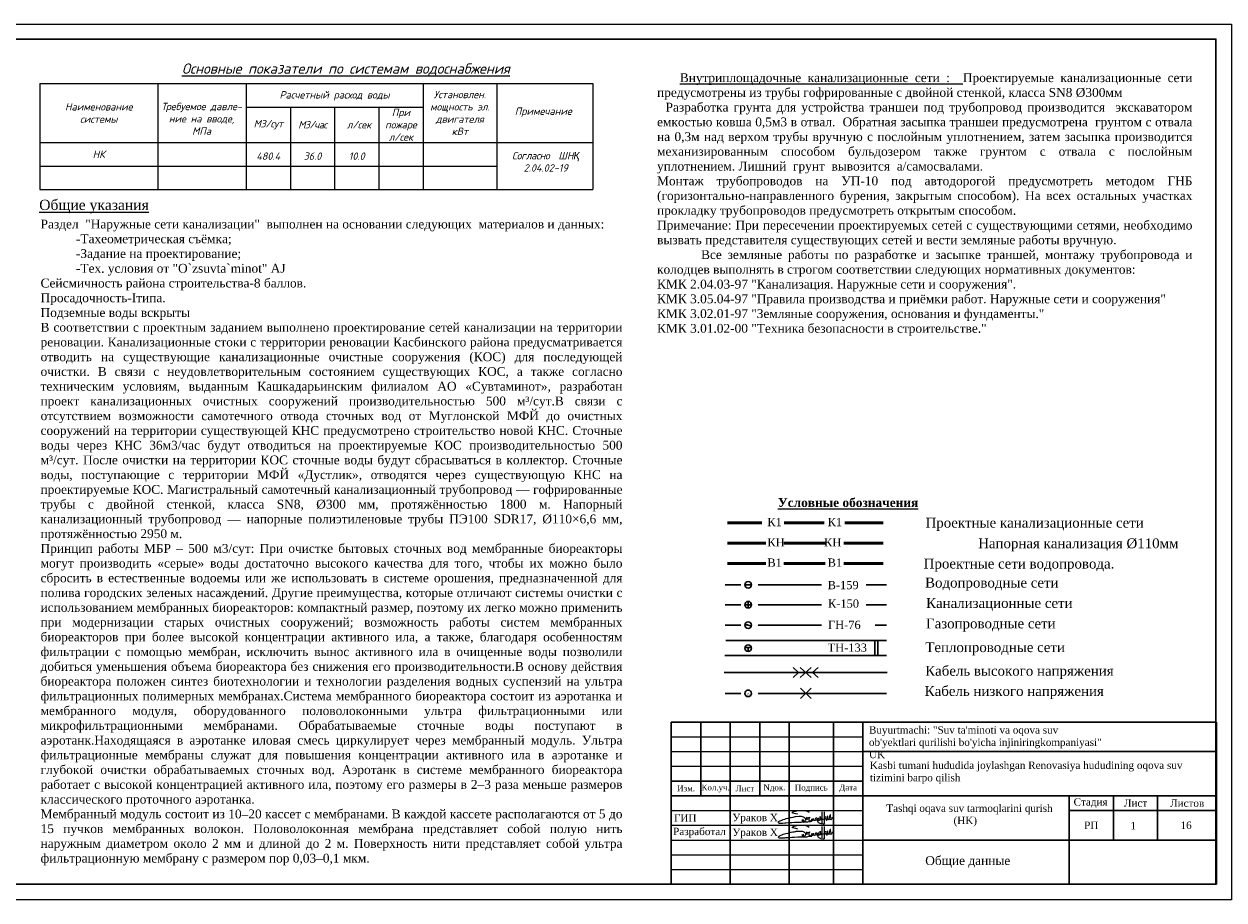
# Model space of a CAD drawing. Header units: metres. Extents: x 703769 to 722343, y 4313031 to 4317457.
# Tile 4 of 256: x 707069 to 707477, y 4313678 to 4313975. Entities that reach past the tile are written whole.
import ezdxf

# ---------------------------------------------------------------- set-up
doc = ezdxf.new("R2010")
doc.units = ezdxf.units.M
doc.header["$LTSCALE"] = 0.5
doc.linetypes.add('ACAD_ISO02W100', pattern=[15, 12, -3])
doc.layers.add('SHTAMP', color=7, linetype='Continuous')
doc.layers.add('Титульный лист', color=7, linetype='Continuous')
for name, color, linetype, lineweight in [('Графа', 7, 'Continuous', 30), ('Графа 20', 7, 'Continuous', 20), ('Линия', 7, 'Continuous', 25), ('ПЛАН', 250, 'Continuous', 60), ('Слой размерная', 7, 'Continuous', 13), ('Слой стены', 7, 'Continuous', 30), ('Формат', 7, 'Continuous', 25)]:
    doc.layers.add(name, color=color, linetype=linetype, lineweight=lineweight)
doc.styles.add('Arial UPS', font='times.ttf', dxfattribs={"height": 2.5})
doc.styles.get("Standard").update_dxf_attribs({"font": 'times.ttf'})
doc.styles.add('Times New Roman', font='times.ttf')
doc.styles.add('ГОСТ 250', font='isocpeui.ttf', dxfattribs={"height": 250})
doc.styles.add('ГОСТ 350', font='arial.ttf', dxfattribs={"height": 350})

# ---------------------------------------------------------------- blocks, each defined once
blk = doc.blocks.new('A$C194E077B')
at = {"color": 5, "lineweight": 20}
for points in [[(42, -99), (83, -76), (96, -68), (110, -53), (122, -42), (131, -27), (137, -5), (137, 22), (125, 42), (110, 57), (100, 67), (80, 78), (58, 91), (13, 103), (-19, 112), (-87, 112), (-127, 112), (-231, 105), (-249, 100), (-271, 100), (-317, 88), (-348, 80), (-409, 70), (-436, 66), (-497, 49), (-543, 37), (-617, 24), (-665, 5), (-728, -12), (-787, -37), (-841, -58), (-859, -64), (-880, -77), (-894, -91), (-904, -101), (-904, -112), (-894, -123), (-871, -130), (-840, -134), (-808, -134), (-760, -134), (-737, -134), (-654, -127), (-612, -124), (-491, -116), (-389, -109), (-287, -102), (-158, -97), (-39, -97), (85, -89), (174, -89), (222, -82), (269, -75), (318, -67), (369, -63), (369, -63)], [(-162, 200), (-240, 221), (-364, 241), (-364, 276), (-310, 307), (-248, 324), (-145, 351), (-37, 351), (76, 351), (195, 319), (266, 278)], [(0, 0), (0, -92)], [(41, 2), (41, -98)], [(203, -24), (196, 1), (191, 21), (185, 44), (185, 65), (176, 81), (169, 93), (189, 73), (200, 70), (220, 70), (242, 70), (259, 75), (272, 78), (279, 90), (279, 70), (274, 51), (262, 26), (252, 0), (252, -16), (261, -33), (282, -45), (303, -50), (329, -43), (347, -33), (361, -19), (368, -6), (371, 33), (368, -6), (372, -22), (382, -27), (392, -33), (406, -29), (418, -26), (433, -12), (438, -3), (438, 39), (438, -3), (453, -18), (464, -25), (477, -25), (504, -20), (521, -3), (528, 9), (524, 23), (522, 41), (522, 48), (526, 55), (535, 63), (549, 63), (569, 49), (579, 25), (585, 1), (580, -18), (565, -26), (549, -26), (531, -8), (528, 9)], [(835, 300), (835, -171), (799, -177), (729, -165), (620, -121), (593, -75), (602, -42), (665, -20), (730, 7), (798, 17), (885, 36), (885, 36), (905, 45)], [(593, 2), (615, 20), (621, 30), (635, 45), (637, 70), (635, 45), (635, 19), (646, 1), (664, -10), (680, -10), (701, 0), (705, 13), (705, 35), (699, 66), (686, 94), (680, 122)], [(682, 123), (691, 107), (705, 87), (717, 87)], [(748, 299), (746, -138)], [(898, 116), (898, 60), (906, 31), (917, -11)], [(910, 55), (903, 116)], [(952, -13), (967, 14), (978, 53), (978, 112), (973, 131)], [(962, 114), (967, 97), (978, 53), (987, 20), (1013, 5), (1032, 10), (1061, 39), (1076, 96), (1076, 123), (1074, 180)], [(1064, 182), (1056, 151), (1045, 113), (1045, 80), (1055, 46), (1070, 20), (1088, 9), (1109, 9), (1132, 31), (1138, 57), (1138, 93)]]:
    blk.add_lwpolyline(points, dxfattribs=at)
for centre, radius, start, end in [((681, 122), 1.13, 41.4, 190.5897), ((901, 116), 2.8, 15.3098, 164.5601), ((899, 54), 10.7, 301.2071, 10.1496), ((979, 116), 16.6, 111.912, 188.6151), ((1068, 178), 5.72, 18.1801, 138.9915), ((935, -4), 19.1, 202.8625, 330.9274)]:
    blk.add_arc(centre, radius, start, end, dxfattribs=at)
blk = doc.blocks.new('shtamp')
at = {"layer": 'Графа'}
for p, q in [((-958.64, -109.4), (-773.64, -109.4)), ((-958.64, -109.4), (-958.64, -164.4)), ((-948.64, -109.4), (-948.64, -134.4)), ((-938.64, -109.4), (-938.64, -164.4)), ((-928.64, -109.4), (-928.64, -134.4)), ((-918.64, -109.4), (-918.64, -164.4)), ((-903.64, -109.4), (-903.64, -164.4)), ((-893.64, -109.4), (-893.64, -164.4)), ((-773.64, -109.4), (-773.64, -164.4)), ((-893.64, -119.4), (-773.64, -119.4)), ((-958.64, -129.4), (-893.64, -129.4)), ((-958.64, -134.4), (-773.64, -134.4)), ((-823.64, -134.4), (-823.64, -164.4)), ((-808.64, -134.4), (-808.64, -149.4)), ((-793.64, -134.4), (-793.64, -149.4)), ((-823.64, -139.4), (-773.64, -139.4)), ((-893.64, -149.4), (-773.64, -149.4)), ((-958.64, -164.4), (-773.64, -164.4))]:
    blk.add_line(p, q, dxfattribs=at)
at = {"layer": 'Графа 20'}
for p, q in [((-958.64, -114.4), (-893.64, -114.4)), ((-958.64, -119.4), (-893.64, -119.4)), ((-958.64, -124.4), (-893.64, -124.4)), ((-958.64, -139.4), (-893.64, -139.4)), ((-958.64, -144.4), (-893.64, -144.4)), ((-958.64, -149.4), (-893.64, -149.4)), ((-958.64, -154.4), (-893.64, -154.4)), ((-958.64, -159.4), (-893.64, -159.4))]:
    blk.add_line(p, q, dxfattribs=at)
at = {"color": 7, "lineweight": 30, "xscale": 0.008941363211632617, "yscale": 0.008941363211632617, "zscale": 0.008941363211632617}
for p in [(-914.26, -142.47), (-914.26, -147.47)]:
    blk.add_blockref('A$C194E077B', p, dxfattribs=at)
at = {"layer": 'ПЛАН', "color": 18, "lineweight": 9, "true_color": 0x000000, "insert": (-957.73, -140.68), "char_height": 2.5, "width": 7.3567, "attachment_point": 1, "line_spacing_factor": 0.6, "style": 'Times New Roman'}
blk.add_mtext('ГИП', dxfattribs=at)
at = {"layer": 'Слой размерная', "color": 7, "lineweight": 20, "attachment_point": 5}
for s, insert, char_height, width in [('{\\fTimes New Roman|b0|i0|c204|p18;Изм.}', (-953.59, -131.9), 2, 10.0865), ('{\\fTimes New Roman|b0|i0|c204|p18;Кол.уч.}', (-943.59, -131.9), 2, 9.9135), ('{\\fTimes New Roman|b0|i0|c204|p18;Лист}', (-933.64, -131.9), 2, 10), ('{\\fTimes New Roman|b0|i0|c0|p18;N\\fTimes New Roman|b0|i0|c204|p18;док.}', (-923.64, -131.86), 2, 10), ('{\\fTimes New Roman|b0|i0|c204|p18;Подпись}', (-911.14, -131.9), 2, 15), ('{\\fTimes New Roman|b0|i0|c204|p18;Дата}', (-898.64, -131.9), 2, 10), ('{\\fTimes New Roman|b0|i0|c204|p18;РП}', (-816.15, -144.4, -293.72), 2.5, 20), ('16', (-783.99, -144.4, -293.72), 2.5, 20)]:
    blk.add_mtext(s, dxfattribs=dict(at, insert=insert, char_height=char_height, width=width))
at = {"layer": 'Слой размерная', "color": 7, "linetype": 'Continuous', "lineweight": 20, "char_height": 2.5, "attachment_point": 5}
for s, insert, width in [('{\\fTimes New Roman|b0|i0|c204|p18;Стадия}', (-816.39, -136.85, -293.72), 20), ('{\\fTimes New Roman|b0|i0|c204|p18;Лист}', (-801.14, -136.85, -293.72), 15), ('{\\fTimes New Roman|b0|i0|c204|p18;Листов}', (-783.64, -136.9, -293.72), 20)]:
    blk.add_mtext(s, dxfattribs=dict(at, insert=insert, width=width))
at = {"layer": 'Титульный лист', "linetype": 'Continuous', "ltscale": 1000, "char_height": 2.5, "attachment_point": 1, "style": 'Arial UPS'}
for s, insert, width in [('\\pxql;{\\C7;Buyurtmachi: "Suv ta\'minoti va oqova suv ob\'yektlari qurilishi bo\'yicha injiniringkompaniyasi" UK}', (-891.58, -110.81), 80.0407), ('\\pxql;{\\H1.00436x;\\C7;Kasbi tumani hududida joylashgan Renovasiya hududining oqova suv\\Ptizimini barpo\\C256; qilish}', (-891.28, -122.79), 134.0404), ('\\pxi29.26297,qc;{\\C256;\\c0;     }Tashqi {\\C256;\\c0;oqava suv tarmoqlarini qurish (HK)}', (-891.48, -137.34), 65.1575)]:
    blk.add_mtext(s, dxfattribs=dict(at, insert=insert, width=width))
at = {"layer": 'Формат', "color": 7, "ltscale": 100, "char_height": 2.5, "width": 20, "attachment_point": 5}
for s, insert in [('Ураков Х', (-930.18, -142.17)), ('Разработал', (-949.08, -146.89)), ('Ураков Х', (-930.18, -147.17))]:
    blk.add_mtext(s, dxfattribs=dict(at, insert=insert))

msp = doc.modelspace()

# ---------------------------------------------------------------- linework, layer by layer
at = {"color": 36, "lineweight": 50}
for p, q in [((707319.728, 4313806.303), (707308.057, 4313806.303)), ((707340.847, 4313806.303), (707327.34, 4313806.303)), ((707360.906, 4313806.303), (707347.928, 4313806.303))]:
    msp.add_line(p, q, dxfattribs=at)
at = {"color": 5, "lineweight": 50}
for p, q in [((707321.08, 4313799.44), (707308.057, 4313799.44)), ((707341.257, 4313799.44), (707327.178, 4313799.44)), ((707360.906, 4313799.44), (707347.601, 4313799.44)), ((707321.08, 4313792.556), (707308.057, 4313792.556)), ((707341.257, 4313792.556), (707327.178, 4313792.556)), ((707360.906, 4313792.556), (707347.601, 4313792.556))]:
    msp.add_line(p, q, dxfattribs=at)
at = {"lineweight": 30, "elevation": -153.583}
msp.add_lwpolyline([(707473.792, 4313683.779), (706870.425, 4313683.779), (706870.425, 4313970.321), (707473.792, 4313970.321)], close=True, dxfattribs=at)
at = {"layer": 'SHTAMP', "color": 5, "lineweight": 30}
for p, q in [((707307.324, 4313785.292), (707312.593, 4313785.292)), ((707318.459, 4313785.292), (707340.03, 4313785.292)), ((707355.12, 4313785.292), (707361.992, 4313785.292))]:
    msp.add_line(p, q, dxfattribs=at)
at = {"layer": 'SHTAMP', "lineweight": 30}
for p, q in [((707314.018, 4313785.292), (707316.249, 4313785.292)), ((707315.134, 4313779.692), (707315.134, 4313777.461)), ((707314.018, 4313778.576), (707316.249, 4313778.576)), ((707315.072, 4313766.441), (707307.567, 4313766.441)), ((707315.072, 4313766.441), (707362.044, 4313766.441)), ((707358.029, 4313761.392), (707358.029, 4313766.395)), ((707359.108, 4313761.392), (707359.108, 4313766.395)), ((707307.218, 4313761.392), (707354.015, 4313761.392)), ((707354.015, 4313761.392), (707362.044, 4313761.392))]:
    msp.add_line(p, q, dxfattribs=at)
at = {"layer": 'SHTAMP', "color": 22, "lineweight": 30}
for p, q in [((707307.324, 4313778.555), (707312.593, 4313778.555)), ((707318.463, 4313778.555), (707340.03, 4313778.555)), ((707355.12, 4313778.555), (707361.992, 4313778.555))]:
    msp.add_line(p, q, dxfattribs=at)
at = {"layer": 'SHTAMP', "color": 40, "lineweight": 30}
for p, q in [((707307.324, 4313771.625), (707312.593, 4313771.625)), ((707318.463, 4313771.625), (707339.939, 4313771.625))]:
    msp.add_line(p, q, dxfattribs=at)
at = {"layer": 'SHTAMP', "color": 2, "lineweight": 30}
msp.add_line((707358.185, 4313771.625), (707361.992, 4313771.625), dxfattribs=at)
at = {"layer": 'SHTAMP', "color": 1, "linetype": 'Continuous', "lineweight": 30}
for p, q in [((707306.949, 4313755.599), (707362.246, 4313755.599)), ((707330.373, 4313757.305), (707332.217, 4313755.599)), ((707332.217, 4313755.599), (707330.373, 4313753.893)), ((707336.441, 4313757.305), (707332.754, 4313753.893)), ((707332.754, 4313757.305), (707336.441, 4313753.893)), ((707338.822, 4313757.305), (707336.978, 4313755.599)), ((707336.978, 4313755.599), (707338.822, 4313753.893)), ((707307.324, 4313748.512), (707312.611, 4313748.512)), ((707318.461, 4313748.512), (707361.992, 4313748.512)), ((707336.501, 4313750.218), (707332.815, 4313746.806)), ((707332.815, 4313750.218), (707336.501, 4313746.806))]:
    msp.add_line(p, q, dxfattribs=at)
at = {"layer": 'SHTAMP', "linetype": 'Continuous', "lineweight": 30}
for points in [[(707314.225, 4313764.103), (707316.008, 4313764.103)], [(707315.134, 4313764.103), (707315.134, 4313762.874)]]:
    msp.add_lwpolyline(points, dxfattribs=at)
for centre in [(707315.134, 4313785.292), (707315.134, 4313778.576)]:
    msp.add_circle(centre, 1.116, dxfattribs=at)
at = {"layer": 'SHTAMP', "lineweight": 30}
for centre in [(707315.129, 4313771.603), (707315.134, 4313763.836), (707315.134, 4313748.512)]:
    msp.add_circle(centre, 1.116, dxfattribs=at)
at = {"layer": 'SHTAMP', "linetype": 'Continuous', "lineweight": 30}
msp.add_spline([(707314.014, 4313771.603), (707314.571, 4313771.792), (707315.129, 4313771.603), (707315.724, 4313771.429), (707316.245, 4313771.603)], degree=3, dxfattribs=at)
at = {"layer": 'Линия', "color": 0, "linetype": 'Continuous', "lineweight": 20}
for p, q in [((707074.809, 4313955.295), (707262.396, 4313955.295)), ((707074.809, 4313955.295), (707074.809, 4313919.295)), ((707114.809, 4313955.295), (707114.809, 4313919.295)), ((707144.809, 4313955.295), (707144.809, 4313919.295)), ((707204.809, 4313955.295), (707204.809, 4313919.295)), ((707229.809, 4313955.295), (707229.809, 4313919.295)), ((707262.396, 4313955.295), (707262.396, 4313919.295)), ((707144.809, 4313947.295), (707204.809, 4313947.295)), ((707159.809, 4313947.295), (707159.809, 4313919.295)), ((707174.809, 4313947.295), (707174.809, 4313919.295)), ((707189.809, 4313947.295), (707189.809, 4313919.295)), ((707074.809, 4313935.295), (707262.396, 4313935.295)), ((707074.809, 4313927.295), (707229.809, 4313927.295)), ((707074.809, 4313919.295), (707262.396, 4313919.295))]:
    msp.add_line(p, q, dxfattribs=at)
at = {"layer": 'Слой стены', "lineweight": 20}
msp.add_lwpolyline([(706849.021, 4313975.456), (707479.021, 4313975.456), (707479.021, 4313678.456), (706849.021, 4313678.456)], close=True, dxfattribs=at)

# ---------------------------------------------------------------- block references
at = {"color": 1, "lineweight": 50}
msp.add_blockref('shtamp', (708247.659, 4313848.181), dxfattribs=at)

# ---------------------------------------------------------------- texts
at = {"linetype": 'Continuous', "lineweight": 20, "ltscale": 100, "char_height": 3, "attachment_point": 1, "style": 'Times New Roman'}
for s, insert, width in [('\\pxqj;{\\H0.99992x;\\C7;\\P    \\LВнутриплощадочные канализационные сети :\\l  \\A1;\\H1.00008x;Проектируемые канализационные сети предусмотрены из \\A0;трубы гофрированные с двойной стенкой, класса SN8 Ø300мм\\A1; \\A0;\\H0.99922x;\\P\\A1;\\H1.00078x;  \\A0;\\H0.99922x;Разработка грунта для устройства траншеи под трубопровод производится  экскаватором емкостью ковша 0,5м3 в отвал.  Обратная засыпка траншеи предусмотрена  грунтом с отвала на 0,3м над верхом трубы вручную с послойным уплотнением, затем засыпка производится механизированным способом бульдозером также грунтом с отвала с послойным уплотнением. Лишний  грунт  вывозится  а/самосвалами. \\PМонтаж трубопроводов на УП-10 под автодорогой предусмотреть методом ГНБ (горизонтально-направленного бурения, закрытым способом).\\H1.00078x;\\C256; На всех остальных участках прокладку трубопроводов предусмотреть открытым способом.\\PПримечание: При пересечении проектируемых сетей с существующими сетями, необходимо вызвать представителя существующих сетей и вести земляные работы вручную.\\P\\A1;\\C0;        Все земляные работы по разработке и засыпке траншей, монтажу трубопровода и колодцев выполнять в строгом соответствии\\A0;\\C256; следующих нормативных документов:\\PКМК 2.04.03-97 "Канализация. Наружные сети и сооружения". \\PКМК 3.05.04-97 "Правила производства и приёмки работ. Наружные сети и сооружения"\\PКМК 3.02.01-97 "Земляные сооружения, основания и фундаменты."\\PКМК 3.01.02-00 "Техника безопасности в строительстве."\\P     \\H0.99922x;\\C7;\\P\\H1.00078x;^I}', (707284.2, 4313963.76), 181.07126), ('\\A1;\\pxqj;{\\C7;Раздел  "Наружные сети канализации"  выполнен на основании следующих  материалов и данных:\\P\\A0;^I-Тахеометрическая съёмка;\\H0.7083x;\\C1;\\P^I\\H1.41183x;\\C7;-Задание на проектирование;\\P^I-Тех. условия от "O`zsuvta`minot" AJ \\P\\H0.99992x;Сейсмичность района строительства-8 баллов. \\PПросадочность-Iтипа. \\PПодземные воды вскрыты \\P\\H0.9993x;В соответствии с проектным заданием выполнено проектирование сетей канализации на территории реновации. Канализационные стоки с территории реновации Касбинского района предусматривается отводить на существующие канализационные очистные сооружения (КОС) для последующей очистки. В связи с неудовлетворительным состоянием существующих КОС, а также согласно техническим условиям, выданным Кашкадарьинским филиалом АО «Сувтаминот», разработан проект канализационных очистных сооружений производительностью 500 м³/сут.В связи с отсутствием возможности самотечного отвода сточных вод от Муглонской МФЙ до очистных сооружений на территории существующей КНС предусмотрено строительство новой КНС. Сточные воды через КНС 36м3/час будут отводиться на проектируемые КОС производительностью 500 м³/сут. После очистки на территории КОС сточные воды будут сбрасываться в коллектор. Сточные воды, поступающие с территории МФЙ «Дустлик», отводятся через существующую КНС на проектируемые КОС.\\H1.0007x; Магистральный самотечный канализационный трубопровод — гофрированные трубы с двойной стенкой, класса SN8, Ø300 мм, протяжённостью 1800 м. Напорный канализационный трубопровод — напорные полиэтиленовые трубы ПЭ100 SDR17, Ø110×6,6 мм, протяжённостью 2950 м.\\P\\H1.00008x;Принцип работы МБР – 500 м3/сут: При очистке бытовых сточных вод мембранные биореакторы могут производить «серые» воды достаточно высокого качества для того, чтобы их можно было сбросить в естественные водоемы или же использовать в системе орошения, предназначенной для полива городских зеленых насаждений. Другие преимущества, которые отличают системы очистки с использованием мембранных биореакторов: компактный размер, поэтому их легко можно применить при модернизации старых очистных сооружений; возможность работы систем мембранных биореакторов при более высокой концентрации активного ила, а также, благодаря особенностям фильтрации с помощью мембран, исключить вынос активного ила в очищенные воды позволили добиться уменьшения объема биореактора без снижения его производительности.В основу действия биореактора положен синтез биотехнологии и технологии разделения водных суспензий на ультра фильтрационных полимерных мембранах.Система мембранного биореактора состоит из аэротанка и мембранного модуля, оборудованного половолоконными ультра фильтрационными или микрофильтрационными мембранами. Обрабатываемые сточные воды поступают в аэротанк.Находящаяся в аэротанке иловая смесь циркулирует через мембранный модуль. Ультра фильтрационные мембраны служат для повышения концентрации активного ила в аэротанке и глубокой очистки обрабатываемых сточных вод. Аэротанк в системе мембранного биореактора работает с высокой концентрацией активного ила, поэтому его размеры в 2–3 раза меньше размеров классического проточного аэротанка.^JМембранный модуль состоит из 10–20 кассет с мембранами. В каждой кассете располагаются от 5 до 15 пучков мембранных волокон. Половолоконная мембрана представляет собой полую нить наружным диаметром около 2 мм и длиной до 2 м. Поверхность нити представляет собой ультра фильтрационную мембрану с размером пор 0,03–0,1 мкм.\\P\\H0.99992x;\\P\\H1.00008x;\\C256;\\P     \\H0.99922x;\\C7;\\P\\H1.00078x;^I}', (707075.076, 4313909.134, 336.013), 196.80464), ('{\\fTimes New Roman|b1|i0|c204|p18;\\L\\C0;Условные обозначения   }', (707325.192, 4313814.705, 969.707), 135.68947)]:
    msp.add_mtext(s, dxfattribs=dict(at, insert=insert, width=width))
at = {"linetype": 'ACAD_ISO02W100', "lineweight": 20, "ltscale": 70, "char_height": 2.5, "width": 15, "attachment_point": 5, "style": 'ГОСТ 250'}
for s, insert in [('\\pt0.74,6800;{\\fISOCPEUR|b0|i1|c204|p34;\\Q0;При пожаре\\Pл/сек}', (707197.309, 4313941.295)), ('{\\fISOCPEUR|b0|i1|c204|p34;\\Q0;\\T0.95;М3/сут}', (707152.309, 4313941.295)), ('\\pt0.925,8500;{\\fISOCPEUR|b0|i1|c204|p34;\\Q0;\\T0.9;М3/час}', (707167.309, 4313941.295)), ('\\pt1.035,9520;{\\fISOCPEUR|b0|i1|c204|p34;\\Q0; л/сек}', (707182.309, 4313941.295))]:
    msp.add_mtext(s, dxfattribs=dict(at, insert=insert))
at = {"color": 0, "lineweight": 20, "char_height": 2.5, "attachment_point": 5, "style": 'ГОСТ 250'}
for s, insert, width in [('НК', (707094.809, 4313931.295), 40), ('480.4', (707152.309, 4313930.654), 15), ('{\\T0.95;Согласно  }ШН{\\fArial|b0|i1|c204|p34;Қ }2.04.02-19', (707246.454, 4313928.742), 30)]:
    msp.add_mtext(s, dxfattribs=dict(at, insert=insert, width=width))
at = {"layer": 'SHTAMP', "linetype": 'Continuous', "lineweight": 30, "style": 'Times New Roman'}
for s, p in [('К1', (707321.628, 4313805.199)), ('К1', (707342.058, 4313805.199)), ('КН', (707321.628, 4313798.336)), ('КН', (707340.845, 4313798.336)), ('B1', (707321.628, 4313791.453)), ('B1', (707342.058, 4313791.453)), ('В-159', (707342.058, 4313783.834)), ('К-150', (707342.181, 4313777.573)), ('ГН-76', (707342.181, 4313770.348)), ('ТН-133', (707342.062, 4313762.622))]:
    msp.add_text(s, height=2.7892, dxfattribs=at).set_placement(p)
at = {"layer": 'SHTAMP', "linetype": 'Continuous', "style": 'Times New Roman'}
for s, p in [('Проектные канализационные сети ', (707375.28, 4313804.705)), ('Водопроводные сети', (707375.126, 4313784.383)), ('Канализационные сети ', (707375.462, 4313777.481)), ('Газопроводные сети', (707375.443, 4313770.542)), ('Теплопроводные сети ', (707375.2, 4313762.502)), ('Кабель высокого напряжения ', (707375.158, 4313754.49)), ('Кабель низкого напряжения ', (707375.002, 4313747.641))]:
    msp.add_text(s, height=3.34704, dxfattribs=at).set_placement(p)
at = {"layer": 'SHTAMP', "linetype": 'Continuous', "char_height": 3.34704, "attachment_point": 2, "style": 'Times New Roman'}
for s, insert, width in [('Напорная канализация Ø110мм', (707427.099, 4313801.064), 104.31801), ('Проектные сети водопровода. ', (707406.993, 4313794.181), 63.82385)]:
    msp.add_mtext(s, dxfattribs=dict(at, insert=insert, width=width))
at = {"layer": 'SHTAMP', "lineweight": 30, "insert": (707314.46, 4313747.64), "char_height": 1.395, "width": 0.73216, "attachment_point": 1, "rotation": 90.92037, "style": 'Times New Roman'}
msp.add_mtext('>', dxfattribs=at)
at = {"layer": 'ПЛАН', "lineweight": 20, "attachment_point": 5}
for s, insert, char_height, width, style in [('\\pi18.16;{\\fISOCPEUR|b0|i1|c204|p34;\\L\\C7;Основные\\fISOCPEUR|b0|i1|c0|p34; \\fISOCPEUR|b0|i1|c204|p34;показатели\\fISOCPEUR|b0|i1|c0|p34; \\fISOCPEUR|b0|i1|c204|p34;по\\fISOCPEUR|b0|i1|c0|p34; \\fISOCPEUR|b0|i1|c204|p34;системам водоснабжения }', (707169.572, 4313960.067), 3.5, 188.01996, 'ГОСТ 350'), ('{\\fISOCPEUR|b0|i1|c204|p34;\\Q0;\\C7;Расчетный расход воды}', (707174.809, 4313951.1), 2.5, 60, 'ГОСТ 250'), ('{\\fISOCPEUR|b0|i1|c204|p34;\\Q0;\\C7;Установлен.\\Pмощность эл.\\Pдвигателя\\PкВт}', (707217.309, 4313945.295), 2.5, 25, 'ГОСТ 250'), ('{\\fISOCPEUR|b0|i1|c204|p34;\\Q0;\\C7;Наименование \\Pсистемы}', (707094.809, 4313945.295), 2.5, 55.34168, 'ГОСТ 250'), ('{\\fISOCPEUR|b0|i1|c204|p34;\\Q0;\\T0.8;\\C7;Т\\T1;ребуемое давле-\\Pние на вводе, \\PМПа\\P\\T0.8;   }', (707129.693, 4313941.235), 2.5, 29.6879, 'ГОСТ 250'), ('{\\C7; Примечание}', (707244.809, 4313945.561), 2.5, 30, 'ГОСТ 250'), ('36.0', (707167.309, 4313930.654), 2.5, 25, 'ГОСТ 250'), ('10.0', (707182.309, 4313930.654), 2.5, 25, 'ГОСТ 250')]:
    msp.add_mtext(s, dxfattribs=dict(at, insert=insert, char_height=char_height, width=width, style=style))
at = {"layer": 'Слой размерная', "color": 0, "lineweight": 20, "insert": (707074.619, 4313915.888, 490.674), "char_height": 3.5, "width": 104.47393, "attachment_point": 1}
msp.add_mtext('{\\fTimes New Roman|b0|i0|c204|p18;\\LОбщие указания}', dxfattribs=at)
at = {"layer": 'Слой размерная', "color": 7, "lineweight": 20, "width": 67.97535, "attachment_point": 5}
for s, insert, char_height in [('{\\fTimes New Roman|b0|i0|c204|p18;1}', (707445.732, 4313703.62, 336.013), 2.5), ('{\\fTimes New Roman|b0|i0|c204|p18;Общие данные}', (707389.6, 4313691.339, 336.013), 3)]:
    msp.add_mtext(s, dxfattribs=dict(at, insert=insert, char_height=char_height))

doc.saveas('drawing.dxf')
